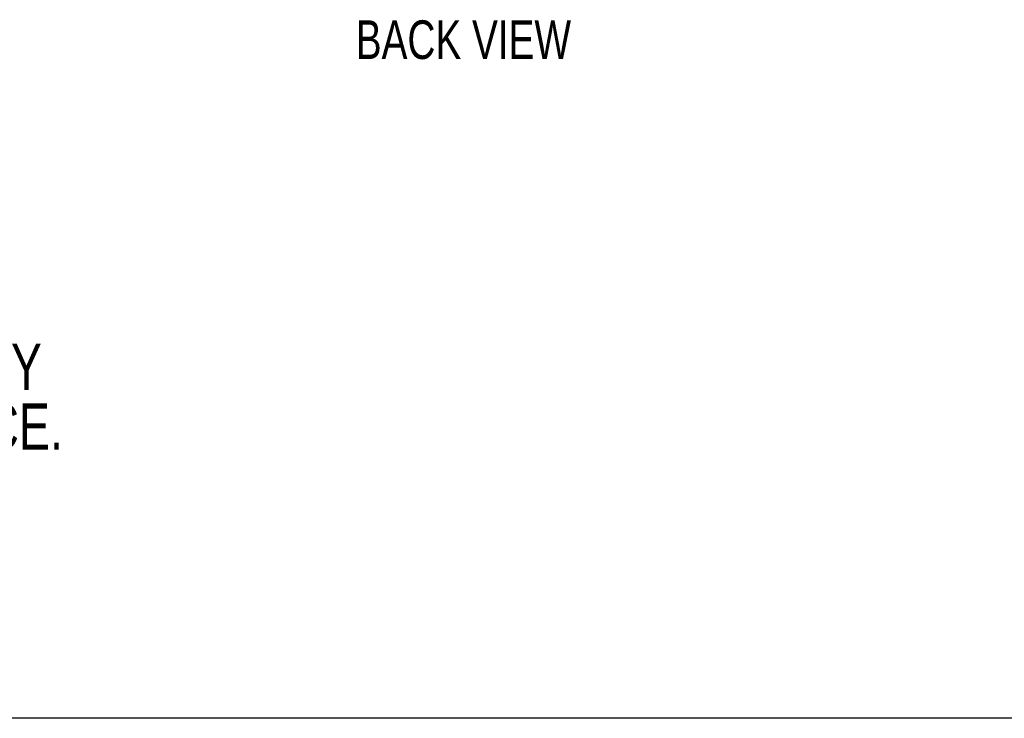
# Model space of a CAD drawing. Header units: inches. Extents: x 0 to 11, y 0 to 8.5.
# Tile 2 of 23: x 3 to 6.2, y 0 to 2.3. Entities that reach past the tile are written whole.
import ezdxf

# ---------------------------------------------------------------- set-up
doc = ezdxf.new("R2010")
doc.units = ezdxf.units.IN
doc.header["$MEASUREMENT"] = 0
doc.linetypes.add('CENTERX2', pattern=[0.8, 0.5, -0.1, 0.1, -0.1])
doc.layers.add('TEXT', color=140, linetype='Continuous', lineweight=25)
doc.styles.add('SLDTEXTSTYLE0', font='TXT', dxfattribs={"width": 0.75})

# ---------------------------------------------------------------- blocks, each defined once
blk = doc.blocks.new('SW_NOTE_0_3')
at = {"layer": 'TEXT', "color": 0, "linetype": 'CENTERX2', "lineweight": 18, "char_height": 0.15, "attachment_point": 1, "style": 'SLDTEXTSTYLE0'}
for s, insert in [('1. DIMENSIONS CAN BE CHANGED BY', (0.1125, -0.1946)), ('MANUFACTURER WITHOUT NOTICE.', (0.2813, -0.3885)), ('2. DIMENSIONS DO NOT IMPLY', (0.1125, -0.7764))]:
    blk.add_mtext(s, dxfattribs=dict(at, insert=insert))

msp = doc.modelspace()

# ---------------------------------------------------------------- linework, layer by layer
at = {"color": 7, "linetype": 'Continuous'}
msp.add_line((11.0001, 0.0001), (0.0001, 0.0001), dxfattribs=at)

# ---------------------------------------------------------------- block references
at = {"layer": 'TEXT', "linetype": 'CENTERX2', "lineweight": 18}
msp.add_blockref('SW_NOTE_0_3', (0.1996, 1.4081), dxfattribs=at)

# ---------------------------------------------------------------- texts
at = {"layer": 'TEXT', "linetype": 'CENTERX2', "lineweight": 18, "insert": (4.0863, 2.2596), "char_height": 0.125, "attachment_point": 1, "style": 'SLDTEXTSTYLE0'}
msp.add_mtext('BACK VIEW', dxfattribs=at)

doc.saveas('drawing.dxf')
